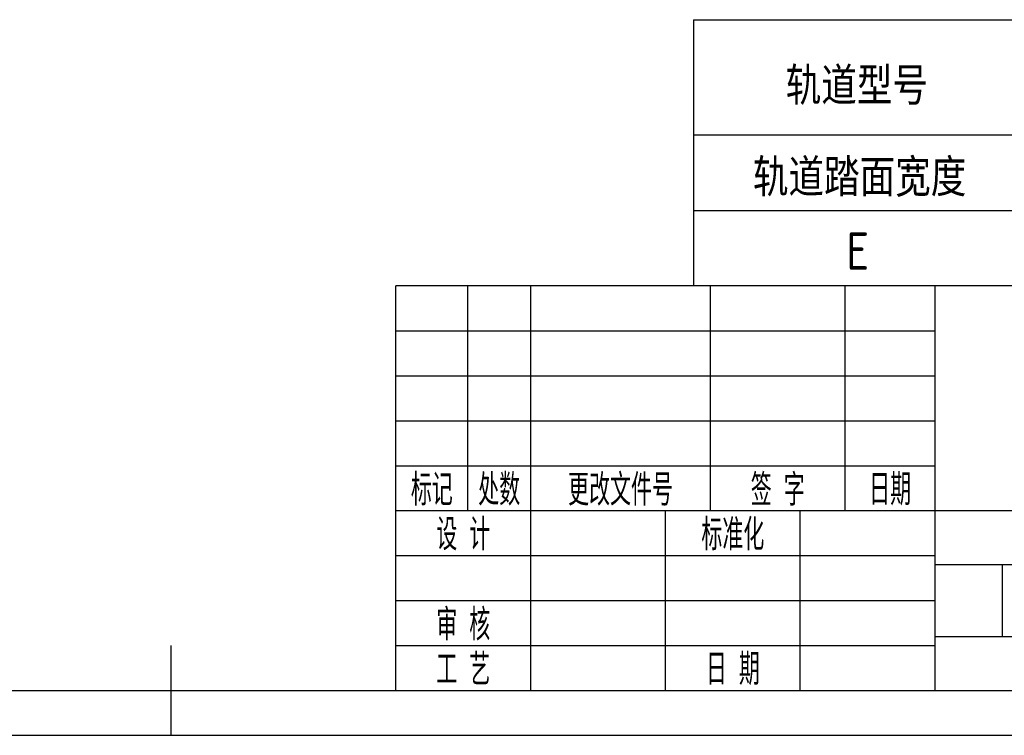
# Model space of a CAD drawing. Header units: millimetres. Extents: x -78 to 1185, y -15 to 876.
# Tile 2 of 9: x 504 to 833, y -15 to 224. Entities that reach past the tile are written whole.
import ezdxf
from ezdxf.enums import TextEntityAlignment as Align

# ---------------------------------------------------------------- set-up
doc = ezdxf.new("R2010")
doc.units = ezdxf.units.MM
doc.header["$LTSCALE"] = 30
for name, color, linetype in [('1轮廓实线层', 7, 'Continuous'), ('2细线层', 4, 'Continuous'), ('6文字层', 3, 'Continuous'), ('图框层', 7, 'Continuous'), ('文字层', 3, 'Continuous')]:
    doc.layers.add(name, color=color, linetype=linetype)
doc.styles.add('PC_TEXTSTYLE', font='isocp.shx', dxfattribs={"width": 0.8, "bigfont": 'hzfs.shx'})

# ---------------------------------------------------------------- blocks, each defined once
blk = doc.blocks.new('PC_TITLE_BLOCK')
at = {"layer": '1轮廓实线层'}
for p, q in [((0, 45), (-180, 45)), ((-180, 0), (-180, 45)), ((-172, 20), (-172, 45)), ((-165, 20), (-165, 45)), ((-145, 20), (-145, 45)), ((-130, 20), (-130, 45)), ((-120, 0), (-120, 45)), ((-180, 20), (-60, 20)), ((-165, 0), (-165, 20)), ((-150, 0), (-150, 20)), ((-135, 0), (-135, 20)), ((-180, 0), (0, 0))]:
    blk.add_line(p, q, dxfattribs=at)
at = {"layer": '1轮廓实线层', "color": 7}
blk.add_line((-180, 25), (-120, 25), dxfattribs=at)
at = {"layer": '2细线层'}
for p, q in [((-180, 40), (-120, 40)), ((-180, 35), (-120, 35)), ((-180, 30), (-120, 30)), ((-180, 15), (-120, 15)), ((-120, 14), (-60, 14)), ((-112.5, 6), (-112.5, 14)), ((-180, 10), (-120, 10)), ((-120, 6), (-60, 6)), ((-180, 5), (-120, 5))]:
    blk.add_line(p, q, dxfattribs=at)
at = {"layer": '6文字层', "style": 'PC_TEXTSTYLE', "width": 0.667}
for s, p in [('标记', (-176, 22.5)), ('处数', (-168.5, 22.5)), (' 更改文件号 ', (-155, 22.5)), (' 签 字 ', (-137.5, 22.5)), (' 日期 ', (-125, 22.5)), (' 设 计 ', (-172.5, 17.51)), (' 标准化 ', (-142.5, 17.51)), (' 审 核 ', (-172.5, 7.5)), (' 工 艺 ', (-172.5, 2.5)), (' 日 期 ', (-142.5, 2.5))]:
    blk.add_text(s, height=3.5, dxfattribs=at).set_placement(p, align=Align.MIDDLE)
at = {"layer": '6文字层', "style": 'PC_TEXTSTYLE', "flags": 8}
for tag, height, width, p, p2 in [('产品名称或材料标记', 7, 0.600652, (-113.46, 28.64), (-66.42, 28.64)), ('图样名称', 5, 2.004495, (-54.79, 19.98), (-5.27, 19.98)), ('标准化', 3.5, 1.023147, (-133.83, 15.37), (-120.75, 15.37)), ('重量', 3.5, 1.408247, (-88.46, 7.54), (-76.55, 7.54)), ('比例', 3.5, 1.385287, (-73.35, 7.54), (-61.93, 7.54)), ('图样代号', 5, 2.006536, (-54.79, 5.63), (-5.52, 5.63)), ('审核', 3.5, 1.579393, (-163.99, 5.37), (-150.63, 5.37)), ('共几页', 3.5, 0.557144, (-108.07, 0.63), (-101.05, 0.63)), ('工艺', 3.5, 1.621807, (-164.21, 0.37), (-150.89, 0.37)), ('日期', 3.5, 1.560088, (-133.83, 0.37), (-120.75, 0.37))]:
    blk.add_attdef(tag, text='', height=height, dxfattribs=dict(at, width=width)).set_placement(p, p2, align=Align.FIT)
at = {"layer": '6文字层', "style": 'PC_TEXTSTYLE', "width": 9.905045, "flags": 8}
blk.add_attdef('设计', text='', height=3.5, rotation=358.4644, dxfattribs=at).set_placement((-164.23, 15.37), (-150.37, 15), align=Align.FIT)
at = {"layer": '6文字层', "color": 3, "style": 'PC_TEXTSTYLE', "width": 0.56476, "flags": 8}
blk.add_attdef('第几页', text='', height=3.5, dxfattribs=at).set_placement((-78.29, 0.75), (-71.16, 0.75), align=Align.FIT)
at = {"layer": '6文字层', "ltscale": 10, "style": 'PC_TEXTSTYLE', "flags": 1}
blk.add_attdef('图纸张数', (-58.68, -0.49), '', height=2.5, dxfattribs=at)

msp = doc.modelspace()

# ---------------------------------------------------------------- linework, layer by layer
for p, q in [((729.32, 223.9), (1170, 223.9)), ((729.32, 223.9), (729.32, 135)), ((1170, 135), (729.32, 135))]:
    msp.add_line(p, q)
at = {"layer": '1轮廓实线层'}
msp.add_line((555, -15), (555, 15), dxfattribs=at)
at = {"layer": '2细线层'}
msp.add_line((-75, -15), (1185, -15), dxfattribs=at)
at = {"layer": '图框层'}
msp.add_line((0, 0), (1170, 0), dxfattribs=at)
at = {"layer": '文字层'}
for p, q in [((729.32, 185.5), (1170, 185.5)), ((729.32, 160.25), (1170, 160.25))]:
    msp.add_line(p, q, dxfattribs=at)

# ---------------------------------------------------------------- block references
at = {"layer": '图框层', "xscale": 3, "yscale": 3, "zscale": 3}
msp.add_blockref('PC_TITLE_BLOCK', (1170, 0), dxfattribs=at)

# ---------------------------------------------------------------- texts
at = {"layer": '文字层', "style": 'PC_TEXTSTYLE', "width": 0.95}
for s, p in [('轨道型号', (783.9, 195.49)), ('轨道踏面宽度', (784.82, 164.92)), ('E', (784.21, 140.39))]:
    msp.add_text(s, height=12.5, dxfattribs=at).set_placement(p, align=Align.CENTER)

doc.saveas('drawing.dxf')
